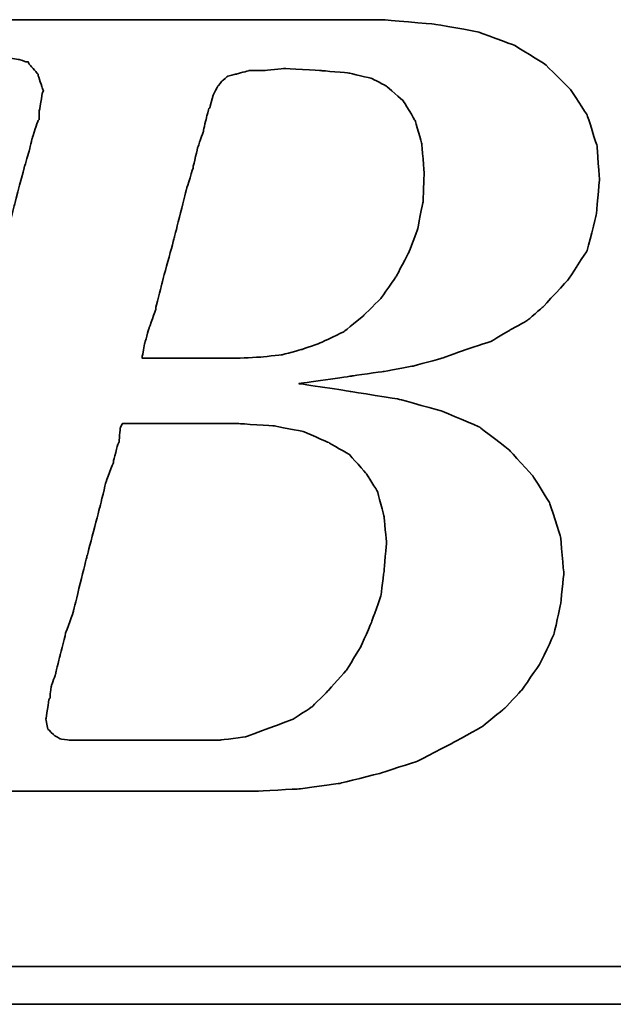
# Model space of a CAD drawing. Header units: millimetres. Extents: x 45 to 569, y -90 to 128.
# Tile 31 of 49: x 425.35 to 428.7, y -25.61 to -20.07. Entities that reach past the tile are written whole.
import ezdxf

# ---------------------------------------------------------------- set-up
doc = ezdxf.new("R2010")
doc.units = ezdxf.units.MM
doc.header["$LTSCALE"] = 0.15
doc.layers.add('DIM', color=4, linetype='CONTINUOUS')
doc.layers.add('layer 1', color=7, linetype='CONTINUOUS')

# ---------------------------------------------------------------- blocks, each defined once
blk = doc.blocks.new('TBI MOTION logo(完整正式版)')
at = {"layer": 'layer 1', "color": 22, "lineweight": 35}
for points, knots in [([(-64.65375, -6.86375), (-64.65375, -6.86375), (-64.84375, -7.29625), (-64.84375, -7.29625), (-64.84375, -7.29625), (-64.84375, -7.29625), (-64.86875, -7.34375), (-64.86875, -7.34375), (-64.86875, -7.34375), (-64.86875, -7.34375), (-64.86875, -7.36875), (-64.86875, -7.36875), (-64.86875, -7.36875), (-64.86875, -7.36875), (-65.15375, -7.65375), (-65.15375, -7.65375), (-65.15375, -7.65375), (-65.15375, -7.65375), (-65.17875, -7.65375), (-65.17875, -7.65375), (-65.17875, -7.65375), (-65.17875, -7.65375), (-65.20375, -7.67875), (-65.20375, -7.67875), (-65.20375, -7.67875), (-65.20375, -7.67875), (-65.58875, -7.87125), (-65.58875, -7.87125), (-65.58875, -7.87125), (-65.58875, -7.87125), (-65.63375, -7.87125), (-65.63375, -7.87125), (-65.63375, -7.87125), (-65.63375, -7.87125), (-65.65875, -7.89375), (-65.65875, -7.89375), (-65.65875, -7.89375), (-65.65875, -7.89375), (-66.09375, -7.94375), (-66.09375, -7.94375), (-66.09375, -7.94375), (-66.09375, -7.94375), (-66.11375, -7.94375), (-66.11375, -7.94375), (-66.11375, -7.94375), (-66.11375, -7.94375), (-66.16375, -7.94375), (-66.16375, -7.94375), (-66.16375, -7.94375), (-66.16375, -7.94375), (-66.30875, -7.94375), (-66.30875, -7.94375), (-66.30875, -7.94375), (-66.30875, -7.94375), (-66.69375, -7.94375), (-66.69375, -7.94375), (-66.69375, -7.94375), (-66.69375, -7.94375), (-67.07375, -7.94375), (-67.07375, -7.94375), (-67.07375, -7.94375), (-67.07375, -7.94375), (-67.12375, -7.94375), (-67.12375, -7.94375), (-67.12375, -7.94375), (-67.12375, -7.94375), (-67.12375, -7.96625), (-67.12375, -7.96625), (-67.12375, -7.96625), (-67.12375, -7.96625), (-67.14875, -7.99125), (-67.14875, -7.99125), (-67.14875, -7.99125), (-67.14875, -7.99125), (-67.24375, -8.34875), (-67.24375, -8.34875), (-67.24375, -8.34875), (-67.24375, -8.34875), (-67.31375, -8.68625), (-67.31375, -8.68625), (-67.31375, -8.68625), (-67.31375, -8.68625), (-67.26875, -8.68625), (-67.26875, -8.68625), (-67.26875, -8.68625), (-67.26875, -8.68625), (-67.07375, -8.68625), (-67.07375, -8.68625), (-67.07375, -8.68625), (-67.07375, -8.68625), (-66.54875, -8.68625), (-66.54875, -8.68625), (-66.54875, -8.68625), (-66.54875, -8.68625), (-65.82625, -8.68625), (-65.82625, -8.68625), (-65.82625, -8.68625), (-65.82625, -8.68625), (-65.01375, -8.68625), (-65.01375, -8.68625), (-65.01375, -8.68625), (-65.01375, -8.68625), (-64.05375, -8.68625), (-64.05375, -8.68625), (-64.05375, -8.68625), (-64.05375, -8.68625), (-62.08375, -8.68625), (-62.08375, -8.68625), (-62.08375, -8.68625), (-62.08375, -8.68625), (-60.06875, -8.68625), (-60.06875, -8.68625), (-60.06875, -8.68625), (-60.06875, -8.68625), (-59.10875, -8.68625), (-59.10875, -8.68625), (-59.10875, -8.68625), (-59.10875, -8.68625), (-58.29375, -8.68625), (-58.29375, -8.68625), (-58.29375, -8.68625), (-58.29375, -8.68625), (-57.57375, -8.68625), (-57.57375, -8.68625), (-57.57375, -8.68625), (-57.57375, -8.68625), (-57.04875, -8.68625), (-57.04875, -8.68625), (-57.04875, -8.68625), (-57.04875, -8.68625), (-56.85375, -8.68625), (-56.85375, -8.68625), (-56.85375, -8.68625), (-56.85375, -8.68625), (-56.70875, -8.68625), (-56.70875, -8.68625), (-56.70875, -8.68625), (-56.70875, -8.68625), (-56.61375, -8.68625), (-56.61375, -8.68625), (-56.61375, -8.68625), (-56.61375, -8.68625), (-56.56875, -8.68625), (-56.56875, -8.68625), (-56.56875, -8.68625), (-56.56875, -8.68625), (-55.65375, -8.63875), (-55.65375, -8.63875), (-55.65375, -8.63875), (-55.65375, -8.63875), (-54.76875, -8.51875), (-54.76875, -8.51875), (-54.76875, -8.51875), (-54.76875, -8.51875), (-53.90375, -8.30375), (-53.90375, -8.30375), (-53.90375, -8.30375), (-53.90375, -8.30375), (-53.08875, -8.03875), (-53.08875, -8.03875), (-53.08875, -8.03875), (-53.08875, -8.03875), (-52.34375, -7.65375), (-52.34375, -7.65375), (-52.34375, -7.65375), (-52.34375, -7.65375), (-51.69875, -7.29625), (-51.69875, -7.29625), (-51.69875, -7.29625), (-51.69875, -7.29625), (-51.21875, -6.91125), (-51.21875, -6.91125), (-51.21875, -6.91125), (-51.21875, -6.91125), (-50.83375, -6.50375), (-50.83375, -6.50375), (-50.83375, -6.50375), (-50.83375, -6.50375), (-50.44875, -5.94875), (-50.44875, -5.94875), (-50.44875, -5.94875), (-50.44875, -5.94875), (-50.13875, -5.30375), (-50.13875, -5.30375), (-50.13875, -5.30375), (-50.13875, -5.30375), (-49.99375, -4.65375), (-49.99375, -4.65375), (-49.99375, -4.65375), (-49.99375, -4.65375), (-49.92375, -3.98375), (-49.92375, -3.98375), (-49.92375, -3.98375), (-49.92375, -3.98375), (-49.99375, -3.19374), (-49.99375, -3.19374), (-49.99375, -3.19374), (-49.99375, -3.19374), (-50.23374, -2.44874), (-50.23374, -2.44874), (-50.23374, -2.44874), (-50.23374, -2.44874), (-50.59375, -1.87374), (-50.59375, -1.87374), (-50.59375, -1.87374), (-50.59375, -1.87374), (-51.09875, -1.31874), (-51.09875, -1.31874), (-51.09875, -1.31874), (-51.09875, -1.31874), (-51.74375, -0.81875), (-51.74375, -0.81875), (-51.74375, -0.81875), (-51.74375, -0.81875), (-52.53875, -0.48125), (-52.53875, -0.48125), (-52.53875, -0.48125), (-52.53875, -0.48125), (-53.47375, -0.21875), (-53.47375, -0.21875), (-53.47375, -0.21875), (-53.47375, -0.21875), (-54.52875, -0.04874), (-54.52875, -0.04874), (-54.52875, -0.04874), (-54.52875, -0.04874), (-55.65375, 0.12125), (-55.65375, 0.12125), (-55.65375, 0.12125), (-55.65375, 0.12125), (-54.50375, 0.28624), (-54.50375, 0.28624), (-54.50375, 0.28624), (-54.50375, 0.28624), (-53.83375, 0.38124), (-53.83375, 0.38124), (-53.83375, 0.38124), (-53.83375, 0.38124), (-53.18375, 0.50125), (-53.18375, 0.50125), (-53.18375, 0.50125), (-53.18375, 0.50125), (-52.55875, 0.66874), (-52.55875, 0.66874), (-52.55875, 0.66874), (-52.55875, 0.66874), (-52.03375, 0.86124), (-52.03375, 0.86124), (-52.03375, 0.86124), (-52.03375, 0.86124), (-51.50374, 1.03124), (-51.50374, 1.03124), (-51.50374, 1.03124), (-51.50374, 1.03124), (-51.09875, 1.27125), (-51.09875, 1.27125), (-51.09875, 1.27125), (-51.09875, 1.27125), (-50.71375, 1.48624), (-50.71375, 1.48624), (-50.71375, 1.48624), (-50.71375, 1.48624), (-50.37625, 1.77625), (-50.37625, 1.77625), (-50.37625, 1.77625), (-50.37625, 1.77625), (-49.82375, 2.37625), (-49.82375, 2.37625), (-49.82375, 2.37625), (-49.82375, 2.37625), (-49.41875, 2.99625), (-49.41875, 2.99625), (-49.41875, 2.99625), (-49.41875, 2.99625), (-49.22375, 3.76625), (-49.22375, 3.76625), (-49.22375, 3.76625), (-49.22375, 3.76625), (-49.15375, 4.50874), (-49.15375, 4.50874), (-49.15375, 4.50874), (-49.15375, 4.50874), (-49.20375, 5.25125), (-49.20375, 5.25125), (-49.20375, 5.25125), (-49.20375, 5.25125), (-49.41875, 5.92625), (-49.41875, 5.92625), (-49.41875, 5.92625), (-49.41875, 5.92625), (-49.77875, 6.47625), (-49.77875, 6.47625), (-49.77875, 6.47625), (-49.77875, 6.47625), (-50.33125, 7.02624), (-50.33125, 7.02624), (-50.33125, 7.02624), (-50.33125, 7.02624), (-51.00125, 7.43625), (-51.00125, 7.43625), (-51.00125, 7.43625), (-51.00125, 7.43625), (-51.79375, 7.72625), (-51.79375, 7.72625), (-51.79375, 7.72625), (-51.79375, 7.72625), (-52.72875, 7.89124), (-52.72875, 7.89124), (-52.72875, 7.89124), (-52.72875, 7.89124), (-53.83375, 7.98625), (-53.83375, 7.98625), (-53.83375, 7.98625), (-53.83375, 7.98625), (-53.92875, 7.98625), (-53.92875, 7.98625), (-53.92875, 7.98625), (-53.92875, 7.98625), (-54.26375, 7.98625), (-54.26375, 7.98625), (-54.26375, 7.98625), (-54.26375, 7.98625), (-54.74375, 7.98625), (-54.74375, 7.98625), (-54.74375, 7.98625), (-54.74375, 7.98625), (-55.36875, 7.98625), (-55.36875, 7.98625), (-55.36875, 7.98625), (-55.36875, 7.98625), (-56.13375, 7.98625), (-56.13375, 7.98625), (-56.13375, 7.98625), (-56.13375, 7.98625), (-56.94875, 7.98625), (-56.94875, 7.98625), (-56.94875, 7.98625), (-56.94875, 7.98625), (-58.77625, 7.98625), (-58.77625, 7.98625), (-58.77625, 7.98625), (-58.77625, 7.98625), (-60.59875, 7.98625), (-60.59875, 7.98625), (-60.59875, 7.98625), (-60.59875, 7.98625), (-61.41375, 7.98625), (-61.41375, 7.98625), (-61.41375, 7.98625), (-61.41375, 7.98625), (-62.17875, 7.98625), (-62.17875, 7.98625), (-62.17875, 7.98625), (-62.17875, 7.98625), (-62.80375, 7.98625), (-62.80375, 7.98625), (-62.80375, 7.98625), (-62.80375, 7.98625), (-63.30625, 7.98625), (-63.30625, 7.98625), (-63.30625, 7.98625), (-63.30625, 7.98625), (-63.57375, 7.98625), (-63.57375, 7.98625), (-63.57375, 7.98625), (-63.57375, 7.98625), (-63.57375, 7.96375), (-63.57375, 7.96375), (-63.57375, 7.96375), (-63.57375, 7.96375), (-63.59875, 7.94125), (-63.59875, 7.94125), (-63.59875, 7.94125), (-63.59875, 7.94125), (-63.69375, 7.55625), (-63.69375, 7.55625), (-63.69375, 7.55625), (-63.69375, 7.55625), (-63.76375, 7.24624), (-63.76375, 7.24624), (-63.76375, 7.24624), (-63.76375, 7.24624), (-63.23875, 7.24624), (-63.23875, 7.24624), (-63.23875, 7.24624), (-63.23875, 7.24624), (-62.75875, 7.24624), (-62.75875, 7.24624), (-62.75875, 7.24624), (-62.75875, 7.24624), (-62.61125, 7.24624), (-62.61125, 7.24624), (-62.61125, 7.24624), (-62.61125, 7.24624), (-62.56625, 7.24624), (-62.56625, 7.24624), (-62.56625, 7.24624), (-62.56625, 7.24624), (-62.22875, 7.24624), (-62.22875, 7.24624), (-62.22875, 7.24624), (-62.22875, 7.24624), (-62.20375, 7.24624), (-62.20375, 7.24624), (-62.20375, 7.24624), (-62.20375, 7.24624), (-62.17875, 7.21875), (-62.17875, 7.21875), (-62.17875, 7.21875), (-62.17875, 7.21875), (-61.96375, 7.17125), (-61.96375, 7.17125), (-61.96375, 7.17125), (-61.96375, 7.17125), (-61.72375, 7.12624), (-61.72375, 7.12624), (-61.72375, 7.12624), (-61.72375, 7.12624), (-61.70375, 7.12624), (-61.70375, 7.12624), (-61.70375, 7.12624), (-61.70375, 7.12624), (-61.55875, 7.07624), (-61.55875, 7.07624), (-61.55875, 7.07624), (-61.55875, 7.07624), (-61.50875, 7.07624), (-61.50875, 7.07624), (-61.50875, 7.07624), (-61.50875, 7.07624), (-61.48375, 7.02624), (-61.48375, 7.02624), (-61.48375, 7.02624), (-61.48375, 7.02624), (-61.31875, 6.83375), (-61.31875, 6.83375), (-61.31875, 6.83375), (-61.31875, 6.83375), (-61.29375, 6.81125), (-61.29375, 6.81125), (-61.29375, 6.81125), (-61.29375, 6.81125), (-61.29375, 6.78625), (-61.29375, 6.78625), (-61.29375, 6.78625), (-61.29375, 6.78625), (-61.19875, 6.50124), (-61.19875, 6.50124), (-61.19875, 6.50124), (-61.19875, 6.50124), (-61.17375, 6.45124), (-61.17375, 6.45124), (-61.17375, 6.45124), (-61.17375, 6.45124), (-61.19875, 6.40625), (-61.19875, 6.40625), (-61.19875, 6.40625), (-61.19875, 6.40625), (-61.26875, 5.99624), (-61.26875, 5.99624), (-61.26875, 5.99624), (-61.26875, 5.99624), (-61.26875, 5.85125), (-61.26875, 5.85125), (-61.26875, 5.85125), (-61.26875, 5.85125), (-61.26875, 5.82625), (-61.26875, 5.82625), (-61.26875, 5.82625), (-61.26875, 5.82625), (-61.29375, 5.80625), (-61.29375, 5.80625), (-61.29375, 5.80625), (-61.29375, 5.80625), (-61.34125, 5.66125), (-61.34125, 5.66125), (-61.34125, 5.66125), (-61.34125, 5.66125), (-61.41375, 5.44625), (-61.41375, 5.44625), (-61.41375, 5.44625), (-61.41375, 5.44625), (-61.48375, 5.15625), (-61.48375, 5.15625), (-61.48375, 5.15625), (-61.48375, 5.15625), (-61.58375, 4.82124), (-61.58375, 4.82124), (-61.58375, 4.82124), (-61.58375, 4.82124), (-61.79875, 4.00375), (-61.79875, 4.00375), (-61.79875, 4.00375), (-61.79875, 4.00375), (-62.05875, 2.99625), (-62.05875, 2.99625), (-62.05875, 2.99625), (-62.05875, 2.99625), (-62.34875, 1.91625), (-62.34875, 1.91625), (-62.34875, 1.91625), (-62.34875, 1.91625), (-62.97375, -0.41124), (-62.97375, -0.41124), (-62.97375, -0.41124), (-62.97375, -0.41124), (-63.59875, -2.75875), (-63.59875, -2.75875), (-63.59875, -2.75875), (-63.59875, -2.75875), (-63.88375, -3.86374), (-63.88375, -3.86374), (-63.88375, -3.86374), (-63.88375, -3.86374), (-64.14875, -4.82374), (-64.14875, -4.82374), (-64.14875, -4.82374), (-64.14875, -4.82374), (-64.36375, -5.64125), (-64.36375, -5.64125), (-64.36375, -5.64125), (-64.36375, -5.64125), (-64.43625, -5.97625), (-64.43625, -5.97625), (-64.43625, -5.97625), (-64.43625, -5.97625), (-64.50875, -6.28625), (-64.50875, -6.28625), (-64.50875, -6.28625), (-64.50875, -6.28625), (-64.50875, -6.30875), (-64.50875, -6.30875), (-64.50875, -6.30875), (-64.50875, -6.30875), (-64.57875, -6.50375), (-64.57875, -6.50375), (-64.57875, -6.50375), (-64.57875, -6.50375), (-64.62875, -6.69625), (-64.62875, -6.69625), (-64.62875, -6.69625), (-64.62875, -6.69625), (-64.62875, -6.76875), (-64.62875, -6.76875), (-64.62875, -6.76875), (-64.62875, -6.76875), (-64.62875, -6.81375), (-64.62875, -6.81375), (-64.62875, -6.81375), (-64.62875, -6.81375), (-64.62875, -6.83875), (-64.62875, -6.83875), (-64.62875, -6.83875), (-64.62875, -6.83875), (-64.65375, -6.86375), (-64.65375, -6.86375)], [0, 0, 0, 0, 0.00719424, 0.00719424, 0.00719424, 0.00719425, 0.01438849, 0.01438849, 0.01438849, 0.0143885, 0.02158273, 0.02158273, 0.02158273, 0.02158274, 0.02877698, 0.02877698, 0.02877698, 0.02877699, 0.03597122, 0.03597122, 0.03597122, 0.03597123, 0.04316547, 0.04316547, 0.04316547, 0.04316548, 0.05035971, 0.05035971, 0.05035971, 0.05035972, 0.05755396, 0.05755396, 0.05755396, 0.05755397, 0.0647482, 0.0647482, 0.0647482, 0.06474821, 0.07194245, 0.07194245, 0.07194245, 0.07194246, 0.07913669, 0.07913669, 0.07913669, 0.0791367, 0.08633094, 0.08633094, 0.08633094, 0.08633095, 0.09352518, 0.09352518, 0.09352518, 0.09352519, 0.10071942, 0.10071942, 0.10071942, 0.10071943, 0.10791367, 0.10791367, 0.10791367, 0.10791368, 0.11510791, 0.11510791, 0.11510791, 0.11510792, 0.12230216, 0.12230216, 0.12230216, 0.12230217, 0.1294964, 0.1294964, 0.1294964, 0.12949641, 0.13669065, 0.13669065, 0.13669065, 0.13669066, 0.14388489, 0.14388489, 0.14388489, 0.1438849, 0.15107914, 0.15107914, 0.15107914, 0.15107915, 0.15827338, 0.15827338, 0.15827338, 0.15827339, 0.16546763, 0.16546763, 0.16546763, 0.16546764, 0.17266187, 0.17266187, 0.17266187, 0.17266188, 0.17985612, 0.17985612, 0.17985612, 0.17985613, 0.18705036, 0.18705036, 0.18705036, 0.18705037, 0.1942446, 0.1942446, 0.1942446, 0.19424461, 0.20143885, 0.20143885, 0.20143885, 0.20143886, 0.20863309, 0.20863309, 0.20863309, 0.2086331, 0.21582734, 0.21582734, 0.21582734, 0.21582735, 0.22302158, 0.22302158, 0.22302158, 0.22302159, 0.23021583, 0.23021583, 0.23021583, 0.23021584, 0.23741007, 0.23741007, 0.23741007, 0.23741008, 0.24460432, 0.24460432, 0.24460432, 0.24460433, 0.25179856, 0.25179856, 0.25179856, 0.25179857, 0.25899281, 0.25899281, 0.25899281, 0.25899282, 0.26618705, 0.26618705, 0.26618705, 0.26618706, 0.27338129, 0.27338129, 0.27338129, 0.2733813, 0.28057554, 0.28057554, 0.28057554, 0.28057555, 0.28776978, 0.28776978, 0.28776978, 0.28776979, 0.29496403, 0.29496403, 0.29496403, 0.29496404, 0.30215827, 0.30215827, 0.30215827, 0.30215828, 0.30935252, 0.30935252, 0.30935252, 0.30935253, 0.31654676, 0.31654676, 0.31654676, 0.31654677, 0.32374101, 0.32374101, 0.32374101, 0.32374102, 0.33093525, 0.33093525, 0.33093525, 0.33093526, 0.3381295, 0.3381295, 0.3381295, 0.33812951, 0.34532374, 0.34532374, 0.34532374, 0.34532375, 0.35251799, 0.35251799, 0.35251799, 0.352518, 0.35971223, 0.35971223, 0.35971223, 0.35971224, 0.36690647, 0.36690647, 0.36690647, 0.36690648, 0.37410072, 0.37410072, 0.37410072, 0.37410073, 0.38129496, 0.38129496, 0.38129496, 0.38129497, 0.38848921, 0.38848921, 0.38848921, 0.38848922, 0.39568345, 0.39568345, 0.39568345, 0.39568346, 0.4028777, 0.4028777, 0.4028777, 0.40287771, 0.41007194, 0.41007194, 0.41007194, 0.41007195, 0.41726619, 0.41726619, 0.41726619, 0.4172662, 0.42446043, 0.42446043, 0.42446043, 0.42446044, 0.43165468, 0.43165468, 0.43165468, 0.43165469, 0.43884892, 0.43884892, 0.43884892, 0.43884893, 0.44604317, 0.44604317, 0.44604317, 0.44604318, 0.45323741, 0.45323741, 0.45323741, 0.45323742, 0.46043165, 0.46043165, 0.46043165, 0.46043166, 0.4676259, 0.4676259, 0.4676259, 0.46762591, 0.47482014, 0.47482014, 0.47482014, 0.47482015, 0.48201439, 0.48201439, 0.48201439, 0.4820144, 0.48920863, 0.48920863, 0.48920863, 0.48920864, 0.49640288, 0.49640288, 0.49640288, 0.49640289, 0.50359712, 0.50359712, 0.50359712, 0.50359713, 0.51079137, 0.51079137, 0.51079137, 0.51079138, 0.51798561, 0.51798561, 0.51798561, 0.51798562, 0.52517986, 0.52517986, 0.52517986, 0.52517987, 0.5323741, 0.5323741, 0.5323741, 0.53237411, 0.53956835, 0.53956835, 0.53956835, 0.53956836, 0.54676259, 0.54676259, 0.54676259, 0.5467626, 0.55395683, 0.55395683, 0.55395683, 0.55395684, 0.56115108, 0.56115108, 0.56115108, 0.56115109, 0.56834532, 0.56834532, 0.56834532, 0.56834533, 0.57553957, 0.57553957, 0.57553957, 0.57553958, 0.58273381, 0.58273381, 0.58273381, 0.58273382, 0.58992806, 0.58992806, 0.58992806, 0.58992807, 0.5971223, 0.5971223, 0.5971223, 0.59712231, 0.60431655, 0.60431655, 0.60431655, 0.60431656, 0.61151079, 0.61151079, 0.61151079, 0.6115108, 0.61870504, 0.61870504, 0.61870504, 0.61870505, 0.62589928, 0.62589928, 0.62589928, 0.62589929, 0.63309353, 0.63309353, 0.63309353, 0.63309354, 0.64028777, 0.64028777, 0.64028777, 0.64028778, 0.64748201, 0.64748201, 0.64748201, 0.64748202, 0.65467626, 0.65467626, 0.65467626, 0.65467627, 0.6618705, 0.6618705, 0.6618705, 0.66187051, 0.66906475, 0.66906475, 0.66906475, 0.66906476, 0.67625899, 0.67625899, 0.67625899, 0.676259, 0.68345324, 0.68345324, 0.68345324, 0.68345325, 0.69064748, 0.69064748, 0.69064748, 0.69064749, 0.69784173, 0.69784173, 0.69784173, 0.69784174, 0.70503597, 0.70503597, 0.70503597, 0.70503598, 0.71223022, 0.71223022, 0.71223022, 0.71223023, 0.71942446, 0.71942446, 0.71942446, 0.71942447, 0.72661871, 0.72661871, 0.72661871, 0.72661872, 0.73381295, 0.73381295, 0.73381295, 0.73381296, 0.74100719, 0.74100719, 0.74100719, 0.7410072, 0.74820144, 0.74820144, 0.74820144, 0.74820145, 0.75539568, 0.75539568, 0.75539568, 0.75539569, 0.76258993, 0.76258993, 0.76258993, 0.76258994, 0.76978417, 0.76978417, 0.76978417, 0.76978418, 0.77697842, 0.77697842, 0.77697842, 0.77697843, 0.78417266, 0.78417266, 0.78417266, 0.78417267, 0.79136691, 0.79136691, 0.79136691, 0.79136692, 0.79856115, 0.79856115, 0.79856115, 0.79856116, 0.8057554, 0.8057554, 0.8057554, 0.80575541, 0.81294964, 0.81294964, 0.81294964, 0.81294965, 0.82014388, 0.82014388, 0.82014388, 0.82014389, 0.82733813, 0.82733813, 0.82733813, 0.82733814, 0.83453237, 0.83453237, 0.83453237, 0.83453238, 0.84172662, 0.84172662, 0.84172662, 0.84172663, 0.84892086, 0.84892086, 0.84892086, 0.84892087, 0.85611511, 0.85611511, 0.85611511, 0.85611512, 0.86330935, 0.86330935, 0.86330935, 0.86330936, 0.8705036, 0.8705036, 0.8705036, 0.87050361, 0.87769784, 0.87769784, 0.87769784, 0.87769785, 0.88489209, 0.88489209, 0.88489209, 0.8848921, 0.89208633, 0.89208633, 0.89208633, 0.89208634, 0.89928058, 0.89928058, 0.89928058, 0.89928059, 0.90647482, 0.90647482, 0.90647482, 0.90647483, 0.91366906, 0.91366906, 0.91366906, 0.91366907, 0.92086331, 0.92086331, 0.92086331, 0.92086332, 0.92805755, 0.92805755, 0.92805755, 0.92805756, 0.9352518, 0.9352518, 0.9352518, 0.93525181, 0.94244604, 0.94244604, 0.94244604, 0.94244605, 0.94964029, 0.94964029, 0.94964029, 0.9496403, 0.95683453, 0.95683453, 0.95683453, 0.95683454, 0.96402878, 0.96402878, 0.96402878, 0.96402879, 0.97122302, 0.97122302, 0.97122302, 0.97122303, 0.97841727, 0.97841727, 0.97841727, 0.97841728, 0.98561151, 0.98561151, 0.98561151, 0.98561152, 0.99280576, 0.99280576, 0.99280576, 0.99280577, 1, 1, 1, 1]), ([(-57.50375, 6.35625), (-57.50375, 6.35625), (-57.57375, 6.11625), (-57.57375, 6.11625), (-57.57375, 6.11625), (-57.57375, 6.11625), (-57.57375, 6.09125), (-57.57375, 6.09125), (-57.57375, 6.09125), (-57.57375, 6.09125), (-57.59875, 6.06625), (-57.59875, 6.06625), (-57.59875, 6.06625), (-57.59875, 6.06625), (-57.64875, 5.87625), (-57.64875, 5.87625), (-57.64875, 5.87625), (-57.64875, 5.87625), (-57.71875, 5.58875), (-57.71875, 5.58875), (-57.71875, 5.58875), (-57.71875, 5.58875), (-57.71875, 5.56625), (-57.71875, 5.56625), (-57.71875, 5.56625), (-57.71875, 5.56625), (-57.83875, 5.23125), (-57.83875, 5.23125), (-57.83875, 5.23125), (-57.83875, 5.23125), (-57.93625, 4.82124), (-57.93625, 4.82124), (-57.93625, 4.82124), (-57.93625, 4.82124), (-57.93625, 4.79624), (-57.93625, 4.79624), (-57.93625, 4.79624), (-57.93625, 4.79624), (-58.07875, 4.34125), (-58.07875, 4.34125), (-58.07875, 4.34125), (-58.07875, 4.34125), (-58.34375, 3.28625), (-58.34375, 3.28625), (-58.34375, 3.28625), (-58.34375, 3.28625), (-58.62875, 2.23124), (-58.62875, 2.23124), (-58.62875, 2.23124), (-58.62875, 2.23124), (-58.74875, 1.75125), (-58.74875, 1.75125), (-58.74875, 1.75125), (-58.74875, 1.75125), (-58.74875, 1.72625), (-58.74875, 1.72625), (-58.74875, 1.72625), (-58.74875, 1.72625), (-58.89375, 1.31625), (-58.89375, 1.31625), (-58.89375, 1.31625), (-58.89375, 1.31625), (-58.98875, 0.98124), (-58.98875, 0.98124), (-58.98875, 0.98124), (-58.98875, 0.98124), (-59.03875, 0.71625), (-59.03875, 0.71625), (-59.03875, 0.71625), (-59.03875, 0.71625), (-59.03875, 0.66874), (-59.03875, 0.66874), (-59.03875, 0.66874), (-59.03875, 0.66874), (-58.91875, 0.66874), (-58.91875, 0.66874), (-58.91875, 0.66874), (-58.91875, 0.66874), (-58.53375, 0.66874), (-58.53375, 0.66874), (-58.53375, 0.66874), (-58.53375, 0.66874), (-58.10375, 0.66874), (-58.10375, 0.66874), (-58.10375, 0.66874), (-58.10375, 0.66874), (-57.66875, 0.66874), (-57.66875, 0.66874), (-57.66875, 0.66874), (-57.66875, 0.66874), (-57.33375, 0.66874), (-57.33375, 0.66874), (-57.33375, 0.66874), (-57.33375, 0.66874), (-57.09375, 0.66874), (-57.09375, 0.66874), (-57.09375, 0.66874), (-57.09375, 0.66874), (-56.99875, 0.66874), (-56.99875, 0.66874), (-56.99875, 0.66874), (-56.99875, 0.66874), (-56.49375, 0.69374), (-56.49375, 0.69374), (-56.49375, 0.69374), (-56.49375, 0.69374), (-56.01375, 0.74374), (-56.01375, 0.74374), (-56.01375, 0.74374), (-56.01375, 0.74374), (-55.58375, 0.86124), (-55.58375, 0.86124), (-55.58375, 0.86124), (-55.58375, 0.86124), (-55.17375, 1.00624), (-55.17375, 1.00624), (-55.17375, 1.00624), (-55.17375, 1.00624), (-54.67375, 1.24625), (-54.67375, 1.24625), (-54.67375, 1.24625), (-54.67375, 1.24625), (-54.26375, 1.58124), (-54.26375, 1.58124), (-54.26375, 1.58124), (-54.26375, 1.58124), (-53.87875, 1.96374), (-53.87875, 1.96374), (-53.87875, 1.96374), (-53.87875, 1.96374), (-53.54375, 2.44625), (-53.54375, 2.44625), (-53.54375, 2.44625), (-53.54375, 2.44625), (-53.27875, 2.95125), (-53.27875, 2.95125), (-53.27875, 2.95125), (-53.27875, 2.95125), (-53.08875, 3.45124), (-53.08875, 3.45124), (-53.08875, 3.45124), (-53.08875, 3.45124), (-52.96875, 4.05124), (-52.96875, 4.05124), (-52.96875, 4.05124), (-52.96875, 4.05124), (-52.94375, 4.65125), (-52.94375, 4.65125), (-52.94375, 4.65125), (-52.94375, 4.65125), (-52.99375, 5.30125), (-52.99375, 5.30125), (-52.99375, 5.30125), (-52.99375, 5.30125), (-53.13875, 5.80625), (-53.13875, 5.80625), (-53.13875, 5.80625), (-53.13875, 5.80625), (-53.39875, 6.23625), (-53.39875, 6.23625), (-53.39875, 6.23625), (-53.39875, 6.23625), (-53.75875, 6.54875), (-53.75875, 6.54875), (-53.75875, 6.54875), (-53.75875, 6.54875), (-54.07375, 6.71625), (-54.07375, 6.71625), (-54.07375, 6.71625), (-54.07375, 6.71625), (-54.57375, 6.83375), (-54.57375, 6.83375), (-54.57375, 6.83375), (-54.57375, 6.83375), (-55.17375, 6.88625), (-55.17375, 6.88625), (-55.17375, 6.88625), (-55.17375, 6.88625), (-55.96875, 6.93125), (-55.96875, 6.93125), (-55.96875, 6.93125), (-55.96875, 6.93125), (-56.39875, 6.88625), (-56.39875, 6.88625), (-56.39875, 6.88625), (-56.39875, 6.88625), (-56.42125, 6.88625), (-56.42125, 6.88625), (-56.42125, 6.88625), (-56.42125, 6.88625), (-56.73375, 6.88625), (-56.73375, 6.88625), (-56.73375, 6.88625), (-56.73375, 6.88625), (-56.99875, 6.81125), (-56.99875, 6.81125), (-56.99875, 6.81125), (-56.99875, 6.81125), (-57.02375, 6.81125), (-57.02375, 6.81125), (-57.02375, 6.81125), (-57.02375, 6.81125), (-57.18875, 6.76625), (-57.18875, 6.76625), (-57.18875, 6.76625), (-57.18875, 6.76625), (-57.30875, 6.66625), (-57.30875, 6.66625), (-57.30875, 6.66625), (-57.30875, 6.66625), (-57.40875, 6.54875), (-57.40875, 6.54875), (-57.40875, 6.54875), (-57.40875, 6.54875), (-57.50375, 6.35625), (-57.50375, 6.35625)], [0, 0, 0, 0, 0.01851852, 0.01851852, 0.01851852, 0.01851853, 0.03703704, 0.03703704, 0.03703704, 0.03703705, 0.05555556, 0.05555556, 0.05555556, 0.05555557, 0.07407407, 0.07407407, 0.07407407, 0.07407408, 0.09259259, 0.09259259, 0.09259259, 0.0925926, 0.11111111, 0.11111111, 0.11111111, 0.11111112, 0.12962963, 0.12962963, 0.12962963, 0.12962964, 0.14814815, 0.14814815, 0.14814815, 0.14814816, 0.16666667, 0.16666667, 0.16666667, 0.16666668, 0.18518519, 0.18518519, 0.18518519, 0.1851852, 0.2037037, 0.2037037, 0.2037037, 0.20370371, 0.22222222, 0.22222222, 0.22222222, 0.22222223, 0.24074074, 0.24074074, 0.24074074, 0.24074075, 0.25925926, 0.25925926, 0.25925926, 0.25925927, 0.27777778, 0.27777778, 0.27777778, 0.27777779, 0.2962963, 0.2962963, 0.2962963, 0.29629631, 0.31481481, 0.31481481, 0.31481481, 0.31481482, 0.33333333, 0.33333333, 0.33333333, 0.33333334, 0.35185185, 0.35185185, 0.35185185, 0.35185186, 0.37037037, 0.37037037, 0.37037037, 0.37037038, 0.38888889, 0.38888889, 0.38888889, 0.3888889, 0.40740741, 0.40740741, 0.40740741, 0.40740742, 0.42592593, 0.42592593, 0.42592593, 0.42592594, 0.44444444, 0.44444444, 0.44444444, 0.44444445, 0.46296296, 0.46296296, 0.46296296, 0.46296297, 0.48148148, 0.48148148, 0.48148148, 0.48148149, 0.5, 0.5, 0.5, 0.50000001, 0.51851852, 0.51851852, 0.51851852, 0.51851853, 0.53703704, 0.53703704, 0.53703704, 0.53703705, 0.55555556, 0.55555556, 0.55555556, 0.55555557, 0.57407407, 0.57407407, 0.57407407, 0.57407408, 0.59259259, 0.59259259, 0.59259259, 0.5925926, 0.61111111, 0.61111111, 0.61111111, 0.61111112, 0.62962963, 0.62962963, 0.62962963, 0.62962964, 0.64814815, 0.64814815, 0.64814815, 0.64814816, 0.66666667, 0.66666667, 0.66666667, 0.66666668, 0.68518519, 0.68518519, 0.68518519, 0.6851852, 0.7037037, 0.7037037, 0.7037037, 0.70370371, 0.72222222, 0.72222222, 0.72222222, 0.72222223, 0.74074074, 0.74074074, 0.74074074, 0.74074075, 0.75925926, 0.75925926, 0.75925926, 0.75925927, 0.77777778, 0.77777778, 0.77777778, 0.77777779, 0.7962963, 0.7962963, 0.7962963, 0.79629631, 0.81481481, 0.81481481, 0.81481481, 0.81481482, 0.83333333, 0.83333333, 0.83333333, 0.83333334, 0.85185185, 0.85185185, 0.85185185, 0.85185186, 0.87037037, 0.87037037, 0.87037037, 0.87037038, 0.88888889, 0.88888889, 0.88888889, 0.8888889, 0.90740741, 0.90740741, 0.90740741, 0.90740742, 0.92592593, 0.92592593, 0.92592593, 0.92592594, 0.94444444, 0.94444444, 0.94444444, 0.94444445, 0.96296296, 0.96296296, 0.96296296, 0.96296297, 0.98148148, 0.98148148, 0.98148148, 0.98148149, 1, 1, 1, 1]), ([(-61.03125, -6.57375), (-61.03125, -6.57375), (-61.03125, -6.67125), (-61.03125, -6.67125), (-61.03125, -6.67125), (-61.03125, -6.67125), (-61.05375, -6.69625), (-61.05375, -6.69625), (-61.05375, -6.69625), (-61.05375, -6.69625), (-61.12375, -7.12875), (-61.12375, -7.12875), (-61.12375, -7.12875), (-61.12375, -7.12875), (-61.07875, -7.34375), (-61.07875, -7.34375), (-61.07875, -7.34375), (-61.07875, -7.34375), (-60.93375, -7.48875), (-60.93375, -7.48875), (-60.93375, -7.48875), (-60.93375, -7.48875), (-60.81375, -7.55625), (-60.81375, -7.55625), (-60.81375, -7.55625), (-60.81375, -7.55625), (-60.62375, -7.58375), (-60.62375, -7.58375), (-60.62375, -7.58375), (-60.62375, -7.58375), (-60.30875, -7.58375), (-60.30875, -7.58375), (-60.30875, -7.58375), (-60.30875, -7.58375), (-59.97375, -7.58375), (-59.97375, -7.58375), (-59.97375, -7.58375), (-59.97375, -7.58375), (-59.87875, -7.58375), (-59.87875, -7.58375), (-59.87875, -7.58375), (-59.87875, -7.58375), (-59.63625, -7.58375), (-59.63625, -7.58375), (-59.63625, -7.58375), (-59.63625, -7.58375), (-58.96875, -7.58375), (-58.96875, -7.58375), (-58.96875, -7.58375), (-58.96875, -7.58375), (-58.29375, -7.58375), (-58.29375, -7.58375), (-58.29375, -7.58375), (-58.29375, -7.58375), (-58.05375, -7.58375), (-58.05375, -7.58375), (-58.05375, -7.58375), (-58.05375, -7.58375), (-57.98375, -7.58375), (-57.98375, -7.58375), (-57.98375, -7.58375), (-57.98375, -7.58375), (-57.35875, -7.58375), (-57.35875, -7.58375), (-57.35875, -7.58375), (-57.35875, -7.58375), (-56.78375, -7.50875), (-56.78375, -7.50875), (-56.78375, -7.50875), (-56.78375, -7.50875), (-56.27875, -7.31875), (-56.27875, -7.31875), (-56.27875, -7.31875), (-56.27875, -7.31875), (-55.77375, -7.12875), (-55.77375, -7.12875), (-55.77375, -7.12875), (-55.77375, -7.12875), (-55.36875, -6.86375), (-55.36875, -6.86375), (-55.36875, -6.86375), (-55.36875, -6.86375), (-55.00875, -6.50375), (-55.00875, -6.50375), (-55.00875, -6.50375), (-55.00875, -6.50375), (-54.62375, -6.06875), (-54.62375, -6.06875), (-54.62375, -6.06875), (-54.62375, -6.06875), (-54.31375, -5.56875), (-54.31375, -5.56875), (-54.31375, -5.56875), (-54.31375, -5.56875), (-54.07375, -5.01625), (-54.07375, -5.01625), (-54.07375, -5.01625), (-54.07375, -5.01625), (-53.87875, -4.46374), (-53.87875, -4.46374), (-53.87875, -4.46374), (-53.87875, -4.46374), (-53.80875, -3.91375), (-53.80875, -3.91375), (-53.80875, -3.91375), (-53.80875, -3.91375), (-53.75875, -3.31375), (-53.75875, -3.31375), (-53.75875, -3.31375), (-53.75875, -3.31375), (-53.80875, -2.75875), (-53.80875, -2.75875), (-53.80875, -2.75875), (-53.80875, -2.75875), (-53.95375, -2.20875), (-53.95375, -2.20875), (-53.95375, -2.20875), (-53.95375, -2.20875), (-54.19375, -1.82625), (-54.19375, -1.82625), (-54.19375, -1.82625), (-54.19375, -1.82625), (-54.55375, -1.41875), (-54.55375, -1.41875), (-54.55375, -1.41875), (-54.55375, -1.41875), (-55.00875, -1.15125), (-55.00875, -1.15125), (-55.00875, -1.15125), (-55.00875, -1.15125), (-55.56125, -0.91375), (-55.56125, -0.91375), (-55.56125, -0.91375), (-55.56125, -0.91375), (-56.18125, -0.79375), (-56.18125, -0.79375), (-56.18125, -0.79375), (-56.18125, -0.79375), (-56.94875, -0.74374), (-56.94875, -0.74374), (-56.94875, -0.74374), (-56.94875, -0.74374), (-56.99875, -0.74374), (-56.99875, -0.74374), (-56.99875, -0.74374), (-56.99875, -0.74374), (-57.09375, -0.74374), (-57.09375, -0.74374), (-57.09375, -0.74374), (-57.09375, -0.74374), (-57.38375, -0.74374), (-57.38375, -0.74374), (-57.38375, -0.74374), (-57.38375, -0.74374), (-57.76875, -0.74374), (-57.76875, -0.74374), (-57.76875, -0.74374), (-57.76875, -0.74374), (-58.24625, -0.74374), (-58.24625, -0.74374), (-58.24625, -0.74374), (-58.24625, -0.74374), (-58.72875, -0.74374), (-58.72875, -0.74374), (-58.72875, -0.74374), (-58.72875, -0.74374), (-59.20875, -0.74374), (-59.20875, -0.74374), (-59.20875, -0.74374), (-59.20875, -0.74374), (-59.46875, -0.74374), (-59.46875, -0.74374), (-59.46875, -0.74374), (-59.46875, -0.74374), (-59.51625, -0.83875), (-59.51625, -0.83875), (-59.51625, -0.83875), (-59.51625, -0.83875), (-59.54375, -1.15125), (-59.54375, -1.15125), (-59.54375, -1.15125), (-59.54375, -1.15125), (-59.56375, -1.17874), (-59.56375, -1.17874), (-59.56375, -1.17874), (-59.56375, -1.17874), (-59.66375, -1.55875), (-59.66375, -1.55875), (-59.66375, -1.55875), (-59.66375, -1.55875), (-59.66375, -1.58375), (-59.66375, -1.58375), (-59.66375, -1.58375), (-59.66375, -1.58375), (-59.82875, -2.01874), (-59.82875, -2.01874), (-59.82875, -2.01874), (-59.82875, -2.01874), (-59.94875, -2.52125), (-59.94875, -2.52125), (-59.94875, -2.52125), (-59.94875, -2.52125), (-60.23875, -3.62375), (-60.23875, -3.62375), (-60.23875, -3.62375), (-60.23875, -3.62375), (-60.52375, -4.77624), (-60.52375, -4.77624), (-60.52375, -4.77624), (-60.52375, -4.77624), (-60.52375, -4.79874), (-60.52375, -4.79874), (-60.52375, -4.79874), (-60.52375, -4.79874), (-60.69125, -5.25375), (-60.69125, -5.25375), (-60.69125, -5.25375), (-60.69125, -5.25375), (-60.81375, -5.73625), (-60.81375, -5.73625), (-60.81375, -5.73625), (-60.81375, -5.73625), (-60.90875, -6.11875), (-60.90875, -6.11875), (-60.90875, -6.11875), (-60.90875, -6.11875), (-60.90875, -6.14375), (-60.90875, -6.14375), (-60.90875, -6.14375), (-60.90875, -6.14375), (-61.00375, -6.40875), (-61.00375, -6.40875), (-61.00375, -6.40875), (-61.00375, -6.40875), (-61.03125, -6.57375), (-61.03125, -6.57375)], [0, 0, 0, 0, 0.01694915, 0.01694915, 0.01694915, 0.01694916, 0.03389831, 0.03389831, 0.03389831, 0.03389832, 0.05084746, 0.05084746, 0.05084746, 0.05084747, 0.06779661, 0.06779661, 0.06779661, 0.06779662, 0.08474576, 0.08474576, 0.08474576, 0.08474577, 0.10169492, 0.10169492, 0.10169492, 0.10169493, 0.11864407, 0.11864407, 0.11864407, 0.11864408, 0.13559322, 0.13559322, 0.13559322, 0.13559323, 0.15254237, 0.15254237, 0.15254237, 0.15254238, 0.16949153, 0.16949153, 0.16949153, 0.16949154, 0.18644068, 0.18644068, 0.18644068, 0.18644069, 0.20338983, 0.20338983, 0.20338983, 0.20338984, 0.22033898, 0.22033898, 0.22033898, 0.22033899, 0.23728814, 0.23728814, 0.23728814, 0.23728815, 0.25423729, 0.25423729, 0.25423729, 0.2542373, 0.27118644, 0.27118644, 0.27118644, 0.27118645, 0.28813559, 0.28813559, 0.28813559, 0.2881356, 0.30508475, 0.30508475, 0.30508475, 0.30508476, 0.3220339, 0.3220339, 0.3220339, 0.32203391, 0.33898305, 0.33898305, 0.33898305, 0.33898306, 0.3559322, 0.3559322, 0.3559322, 0.35593221, 0.37288136, 0.37288136, 0.37288136, 0.37288137, 0.38983051, 0.38983051, 0.38983051, 0.38983052, 0.40677966, 0.40677966, 0.40677966, 0.40677967, 0.42372881, 0.42372881, 0.42372881, 0.42372882, 0.44067797, 0.44067797, 0.44067797, 0.44067798, 0.45762712, 0.45762712, 0.45762712, 0.45762713, 0.47457627, 0.47457627, 0.47457627, 0.47457628, 0.49152542, 0.49152542, 0.49152542, 0.49152543, 0.50847458, 0.50847458, 0.50847458, 0.50847459, 0.52542373, 0.52542373, 0.52542373, 0.52542374, 0.54237288, 0.54237288, 0.54237288, 0.54237289, 0.55932203, 0.55932203, 0.55932203, 0.55932204, 0.57627119, 0.57627119, 0.57627119, 0.5762712, 0.59322034, 0.59322034, 0.59322034, 0.59322035, 0.61016949, 0.61016949, 0.61016949, 0.6101695, 0.62711864, 0.62711864, 0.62711864, 0.62711865, 0.6440678, 0.6440678, 0.6440678, 0.64406781, 0.66101695, 0.66101695, 0.66101695, 0.66101696, 0.6779661, 0.6779661, 0.6779661, 0.67796611, 0.69491525, 0.69491525, 0.69491525, 0.69491526, 0.71186441, 0.71186441, 0.71186441, 0.71186442, 0.72881356, 0.72881356, 0.72881356, 0.72881357, 0.74576271, 0.74576271, 0.74576271, 0.74576272, 0.76271186, 0.76271186, 0.76271186, 0.76271187, 0.77966102, 0.77966102, 0.77966102, 0.77966103, 0.79661017, 0.79661017, 0.79661017, 0.79661018, 0.81355932, 0.81355932, 0.81355932, 0.81355933, 0.83050847, 0.83050847, 0.83050847, 0.83050848, 0.84745763, 0.84745763, 0.84745763, 0.84745764, 0.86440678, 0.86440678, 0.86440678, 0.86440679, 0.88135593, 0.88135593, 0.88135593, 0.88135594, 0.89830508, 0.89830508, 0.89830508, 0.89830509, 0.91525424, 0.91525424, 0.91525424, 0.91525425, 0.93220339, 0.93220339, 0.93220339, 0.9322034, 0.94915254, 0.94915254, 0.94915254, 0.94915255, 0.96610169, 0.96610169, 0.96610169, 0.9661017, 0.98305085, 0.98305085, 0.98305085, 0.98305086, 1, 1, 1, 1]), ([(75.90875, -9.47875), (75.90875, -9.47875), (75.90875, -12.28625), (75.90875, -12.28625), (75.90875, -12.28625), (75.90875, -12.28625), (75.90875, -12.47875), (75.90875, -12.47875), (75.90875, -12.47875), (75.90875, -12.47875), (75.71625, -12.47875), (75.71625, -12.47875), (75.71625, -12.47875), (75.71625, -12.47875), (-88.32875, -12.47875), (-88.32875, -12.47875), (-88.32875, -12.47875), (-88.32875, -12.47875), (-88.32875, -13.29375), (-88.32875, -13.29375), (-88.32875, -13.29375), (-88.32875, -13.29375), (82.89125, -13.29375), (82.89125, -13.29375), (82.89125, -13.29375), (82.89125, -13.29375), (75.90875, -9.47875), (75.90875, -9.47875)], [0, 0, 0, 0, 0.14285714, 0.14285714, 0.14285714, 0.14285715, 0.28571429, 0.28571429, 0.28571429, 0.2857143, 0.42857143, 0.42857143, 0.42857143, 0.42857144, 0.57142857, 0.57142857, 0.57142857, 0.57142858, 0.71428571, 0.71428571, 0.71428571, 0.71428572, 0.85714286, 0.85714286, 0.85714286, 0.85714287, 1, 1, 1, 1])]:
    blk.add_open_spline(points, degree=3, knots=knots, dxfattribs=at)

msp = doc.modelspace()

# ---------------------------------------------------------------- block references
at = {"layer": 'DIM', "color": 0, "xscale": 0.2606204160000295, "yscale": 0.2606204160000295, "zscale": 0.2606204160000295}
msp.add_blockref('TBI MOTION logo(完整正式版)', (441.4316, -22.1473), dxfattribs=at)

doc.saveas('drawing.dxf')
